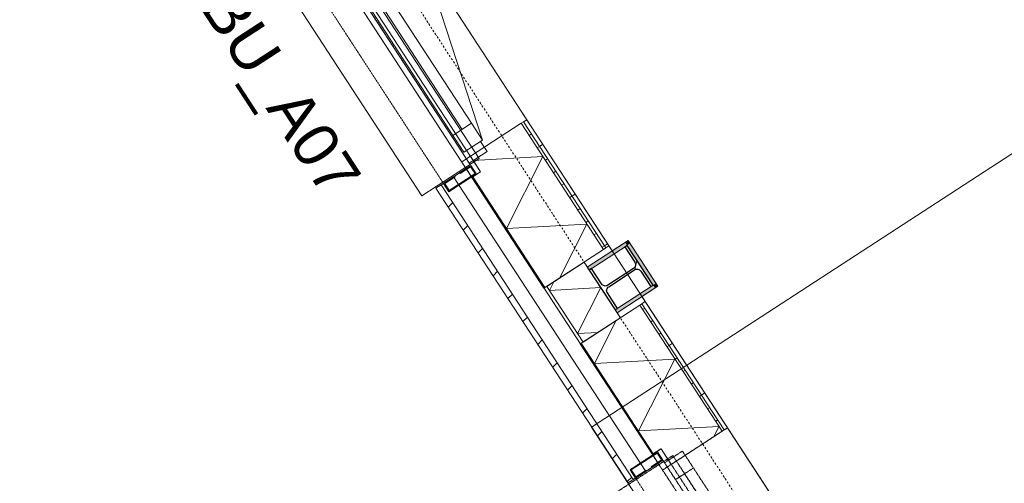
# Model space of a CAD drawing. Extents: x 0 to 92550, y 0 to 59400.
# Tile 6 of 94: x 23347 to 26662, y 15584 to 17146. Entities that reach past the tile are written whole.
import ezdxf
from ezdxf.xclip import XClip

# ---------------------------------------------------------------- set-up
doc = ezdxf.new("R2010")
doc.units = 0
doc.header["$MEASUREMENT"] = 0
doc.header["$XCLIPFRAME"] = 0
for name, pattern in [('Streep-punt fijn', [1251.000023, 626.000023, -312.5, 0, -312.5]), ('Streeplijn fijn', [234.119993, 155.999994, -78.119999]), ('Streeplijn ultrafijn', [117.37, 78.119999, -39.250001])]:
    doc.linetypes.add(name, pattern=pattern)
for name, color, linetype in [('ZZ 21 Buitenwand spouwblad hsb', 7, 'Continuous'), ('ZZ 21 Buitenwand spouwisolatie', 7, 'Continuous'), ('ZZ 28 HDC staalconstructies', 7, 'Continuous'), ('ZZ 31 Waterslagen', 7, 'Continuous'), ('ZZ 31 Zonwering', 7, 'Continuous'), ('ZZ 34 Balustrades', 7, 'Continuous'), ('ZZ 41 Buitenwandafwerking gevelhout', 7, 'Continuous'), ('ZZ 42 Aftimmerwerk algemeen', 7, 'Continuous'), ('ZZ 43 Vloerafwerking algemeen', 7, 'Continuous'), ('ZZ A Stramien', 7, 'Continuous'), ('ZZ B Bouwbesluitlijnen', 7, 'Continuous'), ('ZZ Zone Gebruiksruimten', 7, 'Continuous')]:
    doc.layers.add(name, color=color, linetype=linetype)
doc.styles.add('GENERATED_STYLE_2', font='arial.ttf')

# ---------------------------------------------------------------- blocks, each defined once
blk = doc.blocks.new('*X9')
at = {"layer": 'ZZ 21 Buitenwand spouwblad hsb', "color": 7, "linetype": 'Continuous', "lineweight": 5, "ltscale": 0.01}
for p, q in [((25281.9, 15987.9), (25355.4, 16132.5)), ((25281.9, 15987.9), (25552.9, 16002.5)), ((25430, 15760.6), (25552.9, 16002.5)), ((25430, 15760.6), (25701, 15775.1)), ((25683.4, 15740.5), (25701, 15775.1))]:
    blk.add_line(p, q, dxfattribs=at)
blk = doc.blocks.new('*X22')
at = {"layer": 'ZZ 21 Buitenwand spouwblad hsb', "color": 7, "linetype": 'Continuous', "lineweight": 5, "ltscale": 0.01}
for p, q in [((24873.4, 16672), (25108.7, 16684.7)), ((24985.8, 16442.7), (25108.7, 16684.7)), ((24985.8, 16442.7), (25256.7, 16457.3)), ((25164.4, 16275.5), (25256.7, 16457.3))]:
    blk.add_line(p, q, dxfattribs=at)
blk = doc.blocks.new('*X199')
at = {"layer": 'ZZ 21 Buitenwand spouwisolatie', "color": 7, "linetype": 'Continuous', "lineweight": 5, "ltscale": 0.01}
for p, q in [((25130.3, 16233.7), (25145.1, 16262.9)), ((25130.3, 16233.7), (25303.2, 16243)), ((25224.8, 16088.5), (25303.2, 16243)), ((25224.8, 16088.5), (25293.5, 16092.2))]:
    blk.add_line(p, q, dxfattribs=at)
blk = doc.blocks.new('Drawing_1_1', base_point=(5738.9, 6500))
at = {"layer": 'ZZ 21 Buitenwand spouwblad hsb', "linetype": 'Continuous', "lineweight": 0, "true_color": 0x000000}
h = blk.add_hatch(dxfattribs=at)
h.set_pattern_fill('930_Lijnen_vert_200_0001', color=18, style=0, pattern_type=2)
h.set_pattern_definition([(33.0715, (5738.87, 6500), (-109.137, 167.598), [])])
h.paths.add_polyline_path([(25053.9, 16809.1), (25043, 16802), (25319.9, 16376.8), (25330.8, 16383.8)])
h = blk.add_hatch(dxfattribs=at)
h.set_pattern_fill('325_Hout_plaatmateriaal__BC', color=18, style=0, pattern_type=2)
h.set_pattern_definition([(33.0715, (5738.867, 6500), (-27.28425, 41.89952), [])])
h.paths.add_polyline_path([(25043, 16802), (25035.4, 16797.1), (25312.4, 16371.8), (25319.9, 16376.8)])
at = {"layer": 'ZZ 21 Buitenwand spouwblad hsb', "linetype": 'Continuous', "lineweight": 0, "true_color": 0x7f7f7f}
for points in [[(24869.5, 16613.9), (25112.1, 16241.4), (25115.4, 16243.6), (24872.9, 16616.1)], [(25234.3, 16053.7), (25476.9, 15681.2), (25480.2, 15683.4), (25237.7, 16055.9)]]:
    blk.add_hatch(color=8, dxfattribs=at).paths.add_polyline_path(points)
at = {"layer": 'ZZ 21 Buitenwand spouwblad hsb', "linetype": 'Continuous', "lineweight": 0, "true_color": 0x000000}
h = blk.add_hatch(dxfattribs=at)
h.set_pattern_fill('325_Hout_plaatmateriaal__BC', color=18, style=0, pattern_type=2)
h.set_pattern_definition([(33.0715, (5738.867, 6500), (-27.28425, 41.89952), [])])
h.paths.add_polyline_path([(25442.1, 16189), (25434.6, 16184.1), (25711.5, 15758.9), (25719.1, 15763.8)])
h = blk.add_hatch(dxfattribs=at)
h.set_pattern_fill('930_Lijnen_vert_200_0001', color=18, style=0, pattern_type=2)
h.set_pattern_definition([(33.0715, (5738.87, 6500), (-109.137, 167.598), [])])
h.paths.add_polyline_path([(25453, 16196.1), (25442.1, 16189), (25719.1, 15763.8), (25730, 15770.9)])
at = {"layer": 'ZZ 28 HDC staalconstructies', "linetype": 'Continuous', "lineweight": 0, "true_color": 0x000000}
h = blk.add_hatch(dxfattribs=at)
h.set_pattern_fill('515_Staal_0001', color=18, style=0, pattern_type=2)
h.set_pattern_definition([(258.07, (25264.47, 16302.46), (-220.14, 46.5), []), (258.07, (25191.1, 16317.96), (-220.14, 46.5), [])])
h.paths.add_polyline_path([(25305.8, 16255.4), (25272, 16307.4), (25264.5, 16302.5), (25351.8, 16168.4), (25359.3, 16173.3), (25325.5, 16225.3, -0.414214), (25329.9, 16246), (25417, 16302.8, -0.414214), (25437.8, 16298.4), (25471.6, 16246.4), (25479.2, 16251.3), (25391.8, 16385.4), (25384.3, 16380.5), (25418.1, 16328.5, -0.414214), (25413.8, 16307.8), (25326.6, 16251, -0.414214)])
at = {"layer": 'ZZ 41 Buitenwandafwerking gevelhout', "linetype": 'Continuous', "lineweight": 0, "true_color": 0x000000}
h = blk.add_hatch(dxfattribs=at)
h.set_pattern_fill('310_Naaldhout__01__0001', color=18, style=0, pattern_type=2)
h.set_pattern_definition([(45, (5738.87, 6500), (-63.6396, 63.6396), [])])
h.paths.add_polyline_path([(24766.1, 16589.5), (24748.5, 16578), (25395.1, 15585), (25412.7, 15596.5)])
at = {"layer": 'ZZ 42 Aftimmerwerk algemeen', "linetype": 'Continuous', "lineweight": 0, "true_color": 0x7f7f7f}
for points in [[(25257.9, 16312.5), (25264.5, 16302.5), (25391.8, 16385.4), (25385.3, 16395.5)], [(25385.3, 16395.5), (25391.8, 16385.4), (25395.4, 16402)], [(25391.8, 16385.4), (25401.9, 16392), (25395.4, 16402)], [(25391.8, 16385.4), (25479.2, 16251.3), (25489.2, 16257.9), (25401.9, 16392)], [(25479.2, 16251.3), (25351.8, 16168.4), (25358.3, 16158.3), (25485.7, 16241.3)], [(25489.2, 16257.9), (25479.2, 16251.3), (25495.8, 16247.8)], [(25479.2, 16251.3), (25485.7, 16241.3), (25495.8, 16247.8)]]:
    blk.add_hatch(color=8, dxfattribs=at).paths.add_polyline_path(points)
at = {"layer": 'ZZ 21 Buitenwand spouwblad hsb', "color": 7, "linetype": 'Continuous', "lineweight": 5, "ltscale": 0.01}
blk.add_line((24466.7, 17710.8), (25053.9, 16809.1), dxfattribs=at)
at = {"layer": 'ZZ 21 Buitenwand spouwblad hsb', "color": 255, "linetype": 'Continuous', "lineweight": 0, "ltscale": 0.01}
blk.add_line((24213.6, 17621.2), (24869.5, 16613.9), dxfattribs=at)
at = {"layer": 'ZZ 21 Buitenwand spouwblad hsb', "color": 7, "linetype": 'Continuous', "lineweight": 9, "ltscale": 0.01}
for p, q in [((25043, 16802), (25053.9, 16809.1)), ((25043, 16802), (25053.9, 16809.1)), ((24838.5, 16668.9), (25035.4, 16797.1)), ((24864.5, 16685.8), (25035.4, 16797.1)), ((25035.4, 16797.1), (25043, 16802)), ((25035.4, 16797.1), (25043, 16802)), ((25312.4, 16371.8), (25035.4, 16797.1)), ((25319.9, 16376.8), (25043, 16802)), ((24864.5, 16685.8), (24898.9, 16633)), ((24835.2, 16666.7), (24838.5, 16668.9)), ((24869.5, 16613.9), (24898.9, 16633)), ((24872.9, 16616.1), (25115.4, 16243.6)), ((25711.5, 15758.9), (25434.6, 16184.1)), ((25719.1, 15763.8), (25442.1, 16189)), ((25237.7, 16055.9), (25480.2, 15683.4)), ((25540.6, 15647.5), (25711.5, 15758.9)), ((25711.5, 15758.9), (25719.1, 15763.8)), ((25719.1, 15763.8), (25730, 15770.9)), ((25476.9, 15681.2), (25506.2, 15700.3)), ((25506.2, 15700.3), (25540.6, 15647.5))]:
    blk.add_line(p, q, dxfattribs=at)
at = {"layer": 'ZZ 21 Buitenwand spouwblad hsb', "color": 7, "linetype": 'Streeplijn fijn', "lineweight": 9, "ltscale": 0.01}
for p, q in [((25514.6, 15630.6), (25711.5, 15758.9)), ((25711.5, 15758.9), (25719.1, 15763.8)), ((25719.1, 15763.8), (25730, 15770.9)), ((25476.9, 15681.2), (26132.8, 14674)), ((25511.3, 15628.4), (25514.6, 15630.6))]:
    blk.add_line(p, q, dxfattribs=at)
at = {"layer": 'ZZ 21 Buitenwand spouwblad hsb', "color": 7, "linetype": 'Streeplijn fijn', "lineweight": 5, "ltscale": 0.01}
blk.add_line((25730, 15770.9), (26317.1, 14869.2), dxfattribs=at)
at = {"layer": 'ZZ 21 Buitenwand spouwblad hsb', "color": 7, "linetype": 'Continuous', "lineweight": 9, "ltscale": 0.01, "flags": 128}
blk.add_lwpolyline([(24213.6, 17621.2), (24243, 17640.3), (24898.9, 16633), (24869.5, 16613.9)], close=True, dxfattribs=at)
for points in [[(25330.8, 16383.8), (25053.9, 16809.1)], [(24869.5, 16613.9), (25112.1, 16241.4)], [(25312.4, 16371.8), (25319.9, 16376.8)], [(25319.9, 16376.8), (25330.8, 16383.8)], [(25115.4, 16243.6), (25312.4, 16371.8)], [(25112.1, 16241.4), (25115.4, 16243.6)], [(25237.7, 16055.9), (25434.6, 16184.1)], [(25434.6, 16184.1), (25442.1, 16189)], [(25442.1, 16189), (25453, 16196.1)], [(25730, 15770.9), (25453, 16196.1)], [(25234.3, 16053.7), (25237.7, 16055.9)], [(25234.3, 16053.7), (25476.9, 15681.2)]]:
    blk.add_lwpolyline(points, dxfattribs=at)
at = {"layer": 'ZZ 21 Buitenwand spouwblad hsb', "color": 7, "linetype": 'Streeplijn fijn', "lineweight": 9, "ltscale": 0.01, "flags": 128}
blk.add_lwpolyline([(25476.9, 15681.2), (25506.2, 15700.3), (26162.1, 14693.1), (26132.8, 14674)], close=True, dxfattribs=at)
at = {"layer": 'ZZ 21 Buitenwand spouwisolatie', "color": 7, "linetype": 'Continuous', "lineweight": 9, "ltscale": 0.01, "flags": 128}
for points in [[(25247, 16329.3), (25121.3, 16247.4)], [(25369.2, 16141.6), (25247, 16329.3)], [(25121.3, 16247.4), (25243.5, 16059.7)], [(25243.5, 16059.7), (25369.2, 16141.6)]]:
    blk.add_lwpolyline(points, dxfattribs=at)
at = {"layer": 'ZZ 28 HDC staalconstructies', "color": 7, "linetype": 'Continuous', "lineweight": 25, "ltscale": 0.01, "flags": 128}
blk.add_lwpolyline([(25305.8, 16255.4), (25272, 16307.4), (25264.5, 16302.5), (25351.8, 16168.4), (25359.3, 16173.3), (25325.5, 16225.3, -0.414214), (25329.9, 16246), (25417, 16302.8, -0.414214), (25437.8, 16298.4), (25471.6, 16246.4), (25479.2, 16251.3), (25391.8, 16385.4), (25384.3, 16380.5), (25418.1, 16328.5, -0.414214), (25413.8, 16307.8), (25326.6, 16251, -0.414214)], format="xyb", close=True, dxfattribs=at)
at = {"layer": 'ZZ 31 Waterslagen', "color": 7, "linetype": 'Continuous', "lineweight": 9, "ltscale": 0.01}
for p, q in [((24282.5, 17617.1), (24893.7, 16678.6)), ((24089.8, 17491.6), (24700.9, 16553)), ((24700.9, 16553), (24893.7, 16678.6))]:
    blk.add_line(p, q, dxfattribs=at)
at = {"layer": 'ZZ 31 Waterslagen', "color": 7, "linetype": 'Streeplijn fijn', "lineweight": 5, "ltscale": 0.01}
for p, q in [((25353, 15551.6), (25545.8, 15677.2)), ((25545.8, 15677.2), (26156.9, 14738.6))]:
    blk.add_line(p, q, dxfattribs=at)
at = {"layer": 'ZZ 31 Zonwering', "color": 7, "linetype": 'Continuous', "lineweight": 9, "ltscale": 0.01}
for p, q in [((24828.1, 16629.9), (24865.8, 16654.4)), ((24864.9, 16650.3), (24829.7, 16627.4)), ((24879.9, 16627.2), (24864.9, 16650.3)), ((24865.8, 16654.4), (24884.1, 16626.4)), ((24773.6, 16594.4), (24811.3, 16619)), ((24813, 16616.5), (24777.8, 16593.5)), ((24884.1, 16626.4), (24791.9, 16566.3)), ((24792.8, 16570.5), (24879.9, 16627.2)), ((24811.3, 16619), (24813, 16616.5)), ((24829.7, 16627.4), (24828.1, 16629.9)), ((24791.9, 16566.3), (24773.6, 16594.4)), ((24777.8, 16593.5), (24792.8, 16570.5)), ((25494.2, 15689.5), (25402, 15629.5)), ((25406.1, 15628.6), (25493.3, 15685.3)), ((25493.3, 15685.3), (25508.3, 15662.3)), ((25512.5, 15661.4), (25494.2, 15689.5)), ((25508.3, 15662.3), (25473.1, 15639.4)), ((25474.7, 15636.9), (25512.5, 15661.4)), ((25402, 15629.5), (25420.3, 15601.4)), ((25421.1, 15605.6), (25406.1, 15628.6)), ((25420.3, 15601.4), (25458, 15626)), ((25456.3, 15628.5), (25421.1, 15605.6)), ((25458, 15626), (25456.3, 15628.5)), ((25473.1, 15639.4), (25474.7, 15636.9))]:
    blk.add_line(p, q, dxfattribs=at)
at = {"layer": 'ZZ 31 Zonwering', "color": 7, "linetype": 'Streeplijn ultrafijn', "lineweight": 5, "ltscale": 0.01, "flags": 128}
for points in [[(24884.1, 16626.4), (24791.9, 16566.3), (24138.7, 17569.4), (24230.9, 17629.4)], [(26147.4, 14686.4), (26055.2, 14626.4), (25402, 15629.5), (25494.2, 15689.5)]]:
    blk.add_lwpolyline(points, close=True, dxfattribs=at)
at = {"layer": 'ZZ 41 Buitenwandafwerking gevelhout', "color": 7, "linetype": 'Continuous', "lineweight": 9, "ltscale": 0.01}
for p, q in [((24905.6, 16740), (24586.1, 17719.2)), ((24380.6, 17546.1), (24868.5, 16797)), ((24380.6, 17546.1), (24868.5, 16797)), ((24823.2, 16719.8), (24291.8, 17536)), ((24805.6, 16756.1), (24317.8, 17505.2)), ((24349.2, 17525.7), (24837, 16776.5)), ((24805.6, 16756.1), (24868.5, 16797)), ((24868.5, 16797), (24905.6, 16740)), ((24842.7, 16699.1), (24805.6, 16756.1)), ((24823.2, 16719.8), (24827.4, 16722.5)), ((24860.4, 16662.8), (24823.2, 16719.8)), ((24827.4, 16722.5), (24842.7, 16699.1)), ((24905.6, 16740), (24842.7, 16699.1)), ((24842.7, 16699.1), (24898.9, 16735.6)), ((24898.9, 16735.6), (24920.7, 16702.1)), ((24920.7, 16702.1), (24860.4, 16662.8)), ((24748.5, 16578), (24766.1, 16589.5)), ((24748.5, 16578), (24766.1, 16589.5)), ((24766.1, 16589.5), (25412.7, 15596.5)), ((25395.1, 15585), (25412.7, 15596.5))]:
    blk.add_line(p, q, dxfattribs=at)
at = {"layer": 'ZZ 41 Buitenwandafwerking gevelhout', "color": 7, "linetype": 'Continuous', "lineweight": 5, "ltscale": 0.01}
for p, q in [((24808, 16616.8), (24849.9, 16644.1)), ((24808, 16616.8), (24849.9, 16644.1)), ((24766.1, 16589.5), (24808, 16616.8)), ((24766.1, 16589.5), (24808, 16616.8)), ((24808, 16616.8), (25454.6, 15623.8)), ((25454.6, 15623.8), (25496.5, 15651.1)), ((25412.7, 15596.5), (25454.6, 15623.8))]:
    blk.add_line(p, q, dxfattribs=at)
at = {"layer": 'ZZ 41 Buitenwandafwerking gevelhout', "color": 7, "linetype": 'Streeplijn fijn', "lineweight": 9, "ltscale": 0.01}
for p, q in [((25517.9, 15653), (25578.2, 15692.3)), ((25578.2, 15692.3), (25615.3, 15635.4)), ((25555, 15596.1), (25517.9, 15653)), ((25615.3, 15635.4), (25555, 15596.1)), ((25585.2, 15615.7), (26116.7, 14799.5)), ((25615.3, 15635.4), (26146.8, 14819.1)), ((25395.1, 15585), (25412.7, 15596.5)), ((26086.5, 14779.9), (25555, 15596.1))]:
    blk.add_line(p, q, dxfattribs=at)
at = {"layer": 'ZZ 41 Buitenwandafwerking gevelhout', "color": 7, "linetype": 'Streeplijn fijn', "lineweight": 5, "ltscale": 0.01}
for p, q in [((25454.6, 15623.8), (25496.5, 15651.1)), ((25412.7, 15596.5), (25454.6, 15623.8))]:
    blk.add_line(p, q, dxfattribs=at)
at = {"layer": 'ZZ 41 Buitenwandafwerking gevelhout', "color": 7, "linetype": 'Continuous', "lineweight": 5, "ltscale": 0.01, "flags": 128}
blk.add_lwpolyline([(25496.5, 15651.1), (24849.9, 16644.1)], dxfattribs=at)
at = {"layer": 'ZZ 41 Buitenwandafwerking gevelhout', "color": 7, "linetype": 'Continuous', "lineweight": 9, "ltscale": 0.01, "flags": 128}
blk.add_lwpolyline([(24748.5, 16578), (25395.1, 15585)], dxfattribs=at)
at = {"layer": 'ZZ 42 Aftimmerwerk algemeen', "color": 7, "linetype": 'Continuous', "lineweight": 9, "ltscale": 0.01, "flags": 128}
for points in [[(25385.3, 16395.5), (25257.9, 16312.5)], [(25264.5, 16302.5), (25391.8, 16385.4)], [(25395.4, 16402), (25385.3, 16395.5)], [(25391.8, 16385.4), (25479.2, 16251.3)], [(25489.2, 16257.9), (25395.4, 16402)], [(25257.9, 16312.5), (25264.5, 16302.5)], [(25479.2, 16251.3), (25351.8, 16168.4)], [(25358.3, 16158.3), (25495.8, 16247.8)], [(25495.8, 16247.8), (25489.2, 16257.9)], [(25358.3, 16158.3), (25351.8, 16168.4)]]:
    blk.add_lwpolyline(points, dxfattribs=at)
at = {"layer": 'ZZ 43 Vloerafwerking algemeen', "color": 7, "linetype": 'Continuous', "lineweight": 15, "ltscale": 0.01, "flags": 128}
blk.add_lwpolyline([(22126.9, 36578), (22126.9, 24038.8), (20876.3, 23224.5), (22135.8, 21290.3), (22189.5, 21325.2), (22289.9, 21171), (22236.2, 21136.1), (25341.7, 16367.1), (25395.4, 16402), (25495.8, 16247.8), (25442.1, 16212.9), (27693.9, 12755), (27693.9, 28680), (28218.9, 28680), (28218.9, 38313)], dxfattribs=at)
at = {"layer": 'ZZ A Stramien', "color": 7, "linetype": 'Streep-punt fijn', "lineweight": 9, "ltscale": 0.01}
blk.add_line((5175.3, 47152.8), (31674, 6459.5), dxfattribs=at)
at = {"layer": 'ZZ B Bouwbesluitlijnen', "color": 255, "linetype": 'Continuous', "lineweight": 0, "ltscale": 0.01, "flags": 128}
blk.add_lwpolyline([(25272.5, 15773.3), (28238.9, 11218), (28371.4, 11218), (28371.4, 17791.2)], close=True, dxfattribs=at)
at = {"layer": 'ZZ Zone Gebruiksruimten', "color": 255, "linetype": 'Continuous', "lineweight": 0, "ltscale": 0.01, "flags": 128}
blk.add_lwpolyline([(27693.9, 12755), (27693.9, 28030), (23713.9, 28030), (23713.9, 25072.3), (20876.3, 23224.5)], close=True, dxfattribs=at)
at = {"layer": 'ZZ 34 Balustrades', "color": 7, "linetype": 'Continuous', "lineweight": 25, "ltscale": 0.01}
for name in ['*X22', '*X199', '*X9']:
    blk.add_blockref(name, (0, 0), dxfattribs=at)
at = {"layer": 'ZZ 41 Buitenwandafwerking gevelhout', "color": 7, "linetype": 'Continuous', "lineweight": 5, "insert": (24076.7, 17272), "char_height": 150, "attachment_point": 1, "rotation": 303.0715, "style": 'GENERATED_STYLE_2'}
blk.add_mtext('\\A1;{\\pql;\\fArial|b0|i0|c0|p0;\\W1.000000;BU_A07}', dxfattribs=at)

msp = doc.modelspace()

# ---------------------------------------------------------------- block references
at = {"color": 7, "linetype": 'Continuous', "lineweight": 25, "ltscale": 0.01}
ref = msp.add_blockref('Drawing_1_1', (5738.9, 6500), dxfattribs=at)
XClip(ref).set_block_clipping_path([(1000, 1000), (74950, 58400)])

doc.saveas('drawing.dxf')
